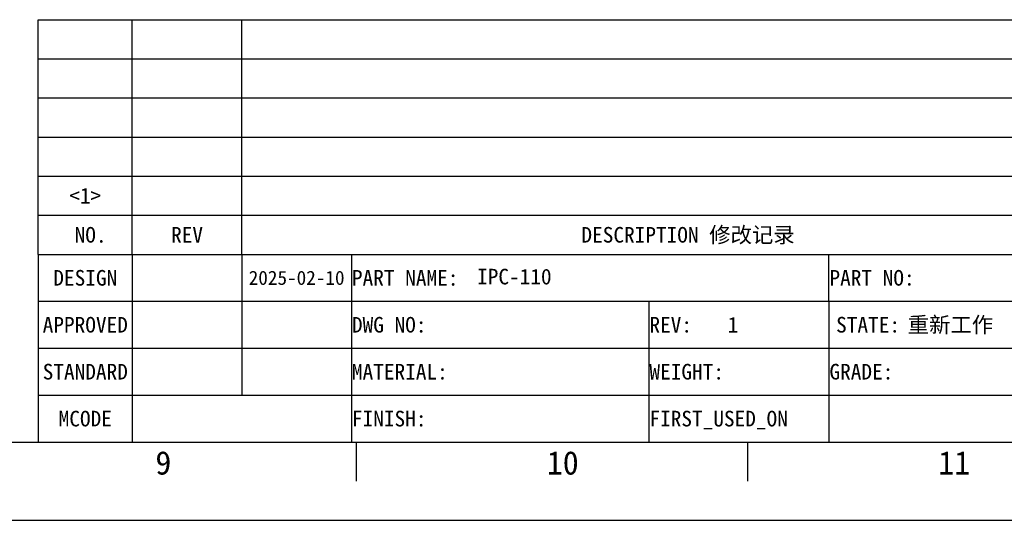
# Model space of a CAD drawing. Header units: millimetres. Extents: x -339 to 255, y 1363 to 1783.
# Tile 23 of 47: x 62 to 188, y 1363 to 1427. Entities that reach past the tile are written whole.
import ezdxf
from ezdxf.enums import TextEntityAlignment as Align

# ---------------------------------------------------------------- set-up
doc = ezdxf.new("R2010")
doc.units = ezdxf.units.MM
doc.header["$LTSCALE"] = 61.468
doc.layers.get('0').update_dxf_attribs({"linetype": 'CONTINUOUS'})
doc.layers.add('50_ALL_DETAILS', color=7, linetype='CONTINUOUS')
doc.styles.get("Standard").update_dxf_attribs({"font": 'simfang.ttf'})
doc.styles.add('TEXTSTYLE_2', font='simfang.ttf')
doc.styles.add('TEXTSTYLE_4', font='simfang.ttf')
doc.styles.add('TEXTSTYLE_5', font='simfang.ttf')

msp = doc.modelspace()

# ---------------------------------------------------------------- linework, layer by layer
at = {"color": 7}
for p, q in [((64.8253, 1396.9324), (64.8253, 1426.9324)), ((64.8253, 1426.9324), (244.8253, 1426.9324)), ((76.8253, 1396.9324), (76.8253, 1426.9324)), ((90.8253, 1396.9324), (90.8253, 1426.9324)), ((64.8253, 1421.9324), (244.8253, 1421.9324)), ((64.8253, 1416.9324), (244.8253, 1416.9324)), ((64.8253, 1411.9324), (244.8253, 1411.9324)), ((64.8253, 1406.9324), (244.8253, 1406.9324)), ((64.8253, 1401.9324), (244.8253, 1401.9324)), ((64.8253, 1396.9324), (244.8253, 1396.9324)), ((64.8268, 1396.9336), (244.8268, 1396.9336)), ((64.8268, 1396.9336), (64.8268, 1372.9336)), ((76.8268, 1396.9336), (76.8268, 1372.9336)), ((90.8268, 1396.9336), (90.8268, 1378.9336)), ((104.8268, 1396.9336), (104.8268, 1372.9336)), ((165.8319, 1390.9464), (165.8319, 1396.921)), ((64.8268, 1390.9336), (190.8268, 1390.9336)), ((142.8268, 1390.9336), (142.8268, 1372.9336)), ((165.8268, 1390.9336), (165.8268, 1372.9336)), ((64.8268, 1384.9336), (244.8268, 1384.9336)), ((64.8268, 1378.9336), (244.8268, 1378.9336)), ((-314.1747, 1372.9324), (244.8253, 1372.9324)), ((64.8268, 1372.9336), (244.8268, 1372.9336)), ((105.4626, 1367.9325), (105.4626, 1372.9324)), ((155.4626, 1367.9325), (155.4626, 1372.9324)), ((-339.1747, 1362.9324), (254.8253, 1362.9324))]:
    msp.add_line(p, q, dxfattribs=at)

# ---------------------------------------------------------------- texts
at = {"color": 3}
for s, height, style, p in [('9', 3, 'TEXTSTYLE_2', (79.7815, 1368.7795)), ('10', 2.99996, 'TEXTSTYLE_4', (129.7815, 1368.7795)), ('11', 2.99996, 'TEXTSTYLE_4', (179.7815, 1368.7795))]:
    msp.add_text(s, height=height, dxfattribs=dict(at, style=style)).set_placement(p)
at = {"layer": '50_ALL_DETAILS', "color": 3}
for s, p in [(' <1> ', (70.8253, 1403.4324)), (' NO.', (70.8253, 1398.4324)), ('DESCRIPTION 修改记录', (147.8253, 1398.4324)), ('DESIGN', (70.8268, 1392.9336)), ('APPROVED', (70.8268, 1386.9336)), ('STATE:', (170.8268, 1386.9336)), ('STANDARD', (70.8268, 1380.9336)), ('MCODE', (70.8268, 1374.9336))]:
    msp.add_text(s, height=2, dxfattribs=at).set_placement(p, align=Align.CENTER)
at = {"layer": '50_ALL_DETAILS', "color": 3, "style": 'TEXTSTYLE_5'}
msp.add_text('REV', height=2, dxfattribs=at).set_placement((83.8253, 1398.4324), align=Align.CENTER)
at = {"layer": '50_ALL_DETAILS', "color": 3}
for s, p in [('PART NAME:', (104.8893, 1392.9336)), ('IPC-110', (120.8724, 1393.0894)), ('PART NO: ', (165.8893, 1392.9336)), ('DWG NO:', (104.8893, 1386.9336)), ('REV:', (142.8893, 1386.9336)), ('MATERIAL:', (104.8893, 1380.9336)), ('WEIGHT:', (142.8893, 1380.9336)), ('GRADE:', (165.8893, 1380.9336)), ('FINISH:', (104.8893, 1374.9336)), ('FIRST_USED_ON ', (142.8893, 1374.9336))]:
    msp.add_text(s, height=2, dxfattribs=at).set_placement(p)
at = {"layer": '50_ALL_DETAILS', "color": 7}
msp.add_text('2025-02-10', height=1.8, dxfattribs=at).set_placement((97.8268, 1393.0336), align=Align.CENTER)
for s, p in [('1', (152.8893, 1386.9336)), ('重新工作', (175.8893, 1386.9336))]:
    msp.add_text(s, height=2, dxfattribs=at).set_placement(p)

doc.saveas('drawing.dxf')
